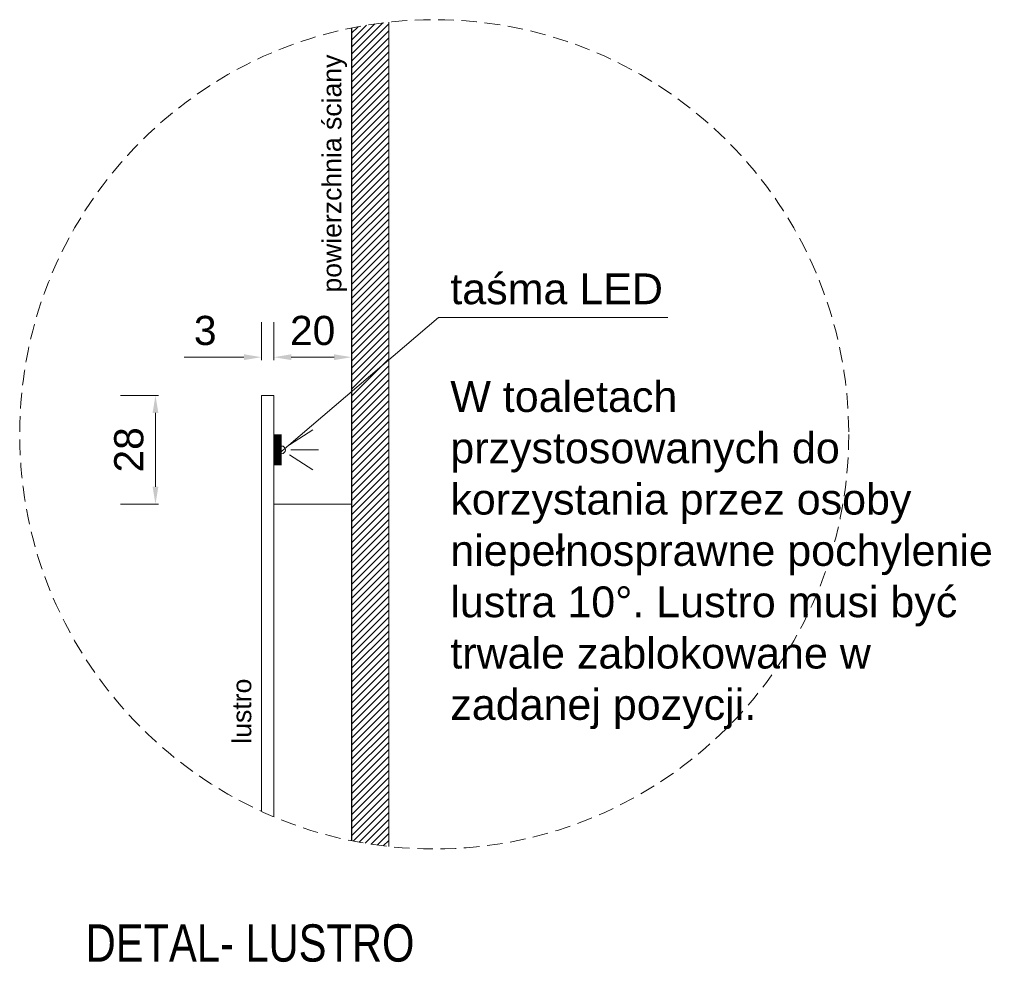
# Model space of a CAD drawing. Header units: millimetres. Extents: x -13532 to 2392, y -5241 to 5322.
# Tile 44 of 256: x -7864 to -7610, y -3575 to -3332. Entities that reach past the tile are written whole.
import ezdxf

# ---------------------------------------------------------------- set-up
doc = ezdxf.new("R2010")
doc.units = ezdxf.units.MM
doc.linetypes.add('DASH', pattern=[0.75, 0.5, -0.25])
doc.layers.get('0').update_dxf_attribs({"lineweight": 9, "true_color": 0x939393})
doc.layers.get('Defpoints').update_dxf_attribs({"true_color": 0xdae6d4})
doc.layers.add('- AGP-1_OPISY', color=7, linetype='Continuous', lineweight=9)
doc.layers.add('___PW_RTP_WYMIARY', color=2, linetype='Continuous', lineweight=9)
doc.styles.add('ARIAL', font='arial.ttf', dxfattribs={"width": 0.8})
doc.styles.get("Standard").update_dxf_attribs({"font": 'arial.ttf'})
doc.styles.add('Style-Arial', font='txt')
doc.dimstyles.new('AGP-1', dxfattribs={"dimscale": 3, "dimtxt": 3.5, "dimasz": 3, "dimexe": 3, "dimexo": 0, "dimgap": 1, "dimtad": 1, "dimdec": 1, "dimrnd": 0.5, "dimtxsty": 'Standard', "dimblk": 'ARCHTICK', "dimcen": 0.5, "dimdle": 3, "dimclrd": 256, "dimclre": 256, "dimclrt": 256, "dimadec": 0, "dimazin": 2, "dimtfac": 1, "dimtdec": 0, "dimtofl": 0, "dimtmove": 0, "dimatfit": 3, "dimldrblk": 'OBLIQUE', "dimfxl": 5, "dimfxlon": 1, "dimtvp": 0.5, "dimtolj": 1, "dimtzin": 0, "dimlwd": 5, "dimlwe": 0, "dimarcsym": 0})

# ---------------------------------------------------------------- blocks, each defined once
blk = doc.blocks.new('*D823')
at = {"layer": '___PW_RTP_WYMIARY', "color": 8, "lineweight": 0}
for p, q in [((-7801.48, -3419.77), (-7801.48, -3410.02)), ((-7798.28, -3419.77), (-7798.28, -3410.02))]:
    blk.add_line(p, q, dxfattribs=at)
at = {"layer": '___PW_RTP_WYMIARY', "color": 8, "lineweight": 5}
for p, q in [((-7805.98, -3419.02), (-7821.39, -3419.02)), ((-7793.78, -3419.02), (-7789.28, -3419.02))]:
    blk.add_line(p, q, dxfattribs=at)
at = {"layer": '___PW_RTP_WYMIARY', "color": 8}
for points in [[(-7805.98, -3419.77), (-7805.98, -3418.27), (-7801.48, -3419.02)], [(-7793.78, -3418.27), (-7793.78, -3419.77), (-7798.28, -3419.02)]]:
    blk.add_solid(points, dxfattribs=at)
at = {"layer": 'Defpoints', "color": 0}
for p in [(-7801.48, -3419.02), (-7801.48, -3428.88), (-7798.28, -3428.88)]:
    blk.add_point(p, dxfattribs=at)
at = {"layer": '___PW_RTP_WYMIARY', "color": 8, "insert": (-7815.94, -3412.19), "char_height": 7.5, "attachment_point": 5, "style": 'Style-Arial'}
blk.add_mtext('\\A1;3', dxfattribs=at)
blk = doc.blocks.new('_OBLIQUE')
at = {"color": 0, "linetype": 'ByBlock'}
blk.add_line((-0.5, -0.5), (0.5, 0.5), dxfattribs=at)
blk = doc.blocks.new('*D824')
at = {"layer": '___PW_RTP_WYMIARY', "color": 8, "lineweight": 0}
for p, q in [((-7798.28, -3419.77), (-7798.28, -3410.02)), ((-7778.28, -3419.77), (-7778.28, -3410.02))]:
    blk.add_line(p, q, dxfattribs=at)
at = {"layer": '___PW_RTP_WYMIARY', "color": 8, "lineweight": 5}
blk.add_line((-7793.78, -3419.02), (-7782.78, -3419.02), dxfattribs=at)
at = {"layer": '___PW_RTP_WYMIARY', "color": 8}
for points in [[(-7793.78, -3418.27), (-7793.78, -3419.77), (-7798.28, -3419.02)], [(-7782.78, -3419.77), (-7782.78, -3418.27), (-7778.28, -3419.02)]]:
    blk.add_solid(points, dxfattribs=at)
at = {"layer": 'Defpoints', "color": 0}
for p in [(-7778.28, -3419.02), (-7798.28, -3456.88), (-7778.28, -3456.88)]:
    blk.add_point(p, dxfattribs=at)
at = {"layer": '___PW_RTP_WYMIARY', "color": 8, "insert": (-7788.28, -3412.19), "char_height": 7.5, "attachment_point": 5, "style": 'Style-Arial'}
blk.add_mtext('\\A1;20', dxfattribs=at)
blk = doc.blocks.new('*D825')
at = {"layer": '___PW_RTP_WYMIARY', "color": 8, "lineweight": 0}
for p, q in [((-7828, -3428.88), (-7837.75, -3428.88)), ((-7828, -3456.88), (-7837.75, -3456.88))]:
    blk.add_line(p, q, dxfattribs=at)
at = {"layer": '___PW_RTP_WYMIARY', "color": 8, "lineweight": 5}
blk.add_line((-7828.75, -3433.38), (-7828.75, -3452.38), dxfattribs=at)
at = {"layer": '___PW_RTP_WYMIARY', "color": 8}
for points in [[(-7828, -3433.38), (-7829.5, -3433.38), (-7828.75, -3428.88)], [(-7829.5, -3452.38), (-7828, -3452.38), (-7828.75, -3456.88)]]:
    blk.add_solid(points, dxfattribs=at)
at = {"layer": 'Defpoints', "color": 0}
for p in [(-7798.28, -3428.88), (-7828.75, -3456.88), (-7798.28, -3456.88)]:
    blk.add_point(p, dxfattribs=at)
at = {"layer": '___PW_RTP_WYMIARY', "color": 8, "insert": (-7835.58, -3442.88), "char_height": 7.5, "attachment_point": 5, "rotation": 90, "style": 'Style-Arial'}
blk.add_mtext('\\A1;28', dxfattribs=at)

msp = doc.modelspace()

# ---------------------------------------------------------------- hatches: boundary and pattern name
at = {"lineweight": 5}
h = msp.add_hatch(dxfattribs=at)
h.set_pattern_fill('ANSI31', color=256, scale=0.4, angle=360, style=0)
h.set_pattern_definition([(45, (-903.0957, 5957.012), (-0.89802561, 0.89802561), [])])
h.paths.add_polyline_path([(-7768.6817, -3419.7151), (-7778.2817, -3427.9011), (-7778.2817, -3543.4597, 0.02277408), (-7768.6817, -3544.9634)])
h.paths.add_polyline_path([(-7768.6817, -3332.8031, 0.02277408), (-7778.2817, -3334.3068), (-7778.2817, -3427.9011), (-7768.6817, -3419.7151)])

# ---------------------------------------------------------------- linework, layer by layer
msp.add_line((-7798.2817, -3456.8832), (-7778.2817, -3456.8832))
at = {"lineweight": 9}
msp.add_lwpolyline([(-7768.6817, -3332.8031), (-7768.6817, -3544.9634)], dxfattribs=at)
at = {"lineweight": 30}
msp.add_lwpolyline([(-7778.2817, -3334.3068), (-7778.2817, -3543.4597)], dxfattribs=at)
at = {"color": 7, "lineweight": 9}
msp.add_lwpolyline([(-7797.3662, -3444.1747), (-7755.907, -3408.8219), (-7696.8036, -3408.8219)], dxfattribs=at)
at = {"lineweight": 18}
for points in [[(-7801.4817, -3428.8832), (-7801.4817, -3535.8872)], [(-7798.2817, -3428.8832), (-7801.4817, -3428.8832)], [(-7798.2817, -3428.8832), (-7798.2817, -3537.2922)]]:
    msp.add_lwpolyline(points, dxfattribs=at)
at = {"const_width": 2}
msp.add_lwpolyline([(-7797.2817, -3438.8832), (-7797.2817, -3446.8832)], dxfattribs=at)
for points in [[(-7794.2664, -3441.5918), (-7788.2516, -3437.7374)], [(-7794.2664, -3444.1747), (-7788.2516, -3448.0291)], [(-7793.8881, -3442.8832), (-7786.7443, -3442.8832)]]:
    msp.add_lwpolyline(points)
at = {"linetype": 'DASH', "lineweight": 13, "ltscale": 8}
msp.add_circle((-7756.9839, -3438.8832), 106.7232, dxfattribs=at)
msp.add_circle((-7796.2817, -3442.8832), 1)

# ---------------------------------------------------------------- texts
at = {"layer": '- AGP-1_OPISY', "color": 7, "lineweight": 18, "char_height": 4.9, "width": 169.817764, "attachment_point": 1, "rotation": 90}
for s, insert in [('{\\fArial|b0|i0|c238|p34;powierzchnia ściany}', (-7785.7885, -3402.3936)), ('{\\fArial|b0|i0|c238|p34;lustro}', (-7808.9885, -3518.497))]:
    msp.add_mtext(s, dxfattribs=dict(at, insert=insert))
at = {"layer": '- AGP-1_OPISY', "color": 7, "lineweight": 18, "char_height": 7.9233, "attachment_point": 1}
for s, insert, width in [('{\\fArial|b0|i0|c238|p34;taśma LED}', (-7752.8342, -3397.4674), 242.596805), ('{\\fArial|b0|i0|c238|p34;W toaletach przystosowanych do korzystania przez osoby niepełnosprawne pochylenie lustra 10%%D. Lustro musi być trwale zablokowane w zadanej pozycji.}', (-7752.8342, -3425.191), 145.618372)]:
    msp.add_mtext(s, dxfattribs=dict(at, insert=insert, width=width))
at = {"layer": '- AGP-1_OPISY', "color": 7, "lineweight": 18, "insert": (-7846.7162, -3565), "char_height": 9.6, "width": 317.941792, "attachment_point": 1, "style": 'ARIAL'}
msp.add_mtext('DETAL- LUSTRO', dxfattribs=at)

# ---------------------------------------------------------------- dimensions: what is measured, and where the dimension line sits
at = {"layer": '___PW_RTP_WYMIARY', "color": 251}
for base, p1, p2, picture, middle in [((-7801.4817, -3419.0195), (-7798.2817, -3428.8832), (-7801.4817, -3428.8832), '*D823', (-7815.9374, -3412.1876)), ((-7778.2817, -3419.0195), (-7798.2817, -3456.8832), (-7778.2817, -3456.8832), '*D824', (-7788.2817, -3412.1902))]:
    dim = msp.add_linear_dim(base=base, p1=p1, p2=p2, dimstyle='AGP-1', override={"dimtxt": 2.5, "dimasz": 1.5, "dimdec": 1, "dimtxsty": 'Style-Arial', "dimsah": 1, "dimclrd": 8, "dimclre": 8, "dimclrt": 8, "dimfxl": 0.25, "dimarcsym": 1}, dxfattribs=at)
    dim.commit()
    dim.dimension.update_dxf_attribs({"geometry": picture, "text_midpoint": middle})
dim = msp.add_linear_dim(base=(-7828.7531, -3456.8832), p1=(-7798.2817, -3428.8832), p2=(-7798.2817, -3456.8832), angle=90, dimstyle='AGP-1', override={"dimtxt": 2.5, "dimasz": 1.5, "dimdec": 1, "dimtxsty": 'Style-Arial', "dimsah": 1, "dimclrd": 8, "dimclre": 8, "dimclrt": 8, "dimfxl": 0.25, "dimarcsym": 1}, dxfattribs=at)
dim.commit()
dim.dimension.update_dxf_attribs({"geometry": '*D825', "text_midpoint": (-7835.5824, -3442.8832)})

doc.saveas('drawing.dxf')
